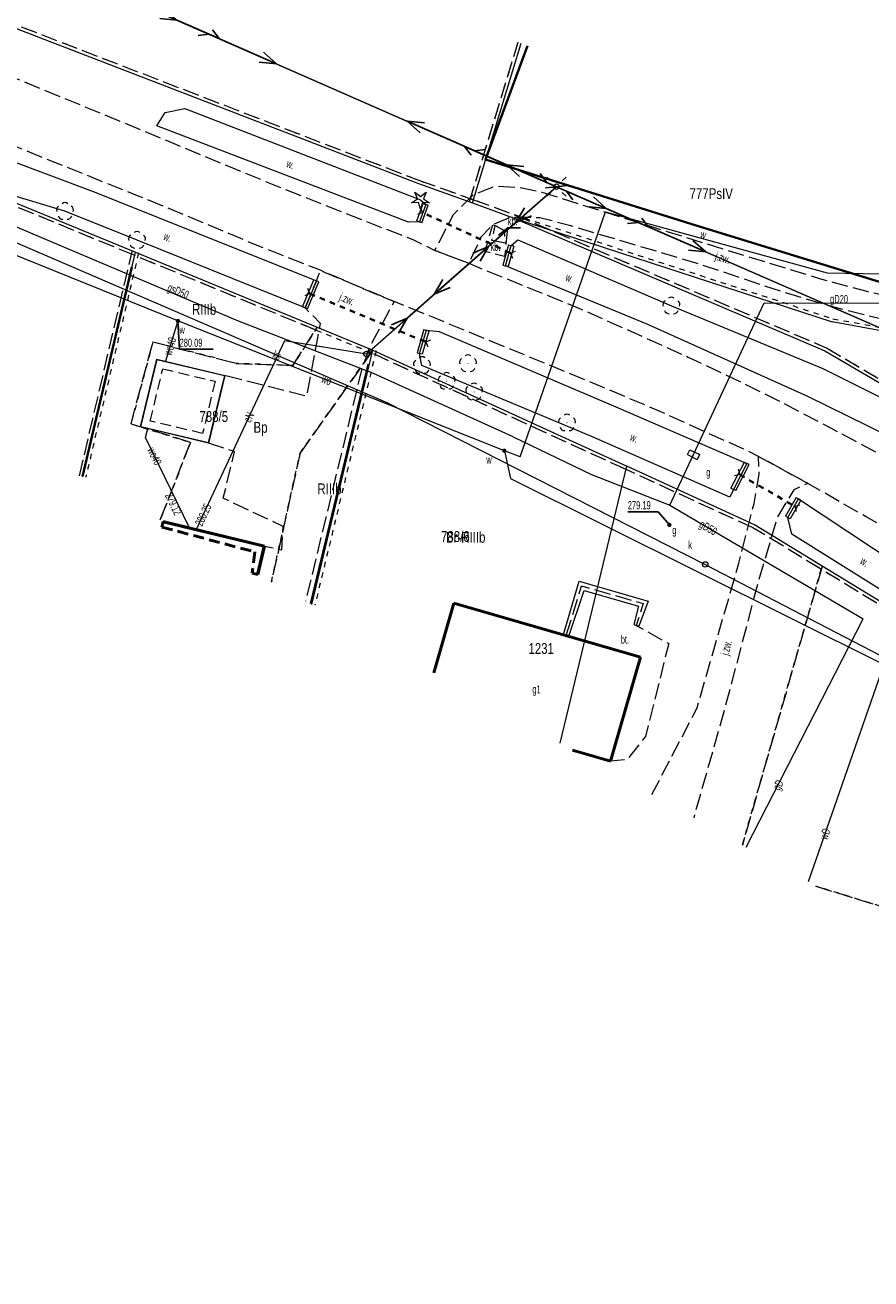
# Model space of a CAD drawing. Header units: metres. Extents: x 7428509 to 7430603, y 5527625 to 5529161.
# Tile 17 of 26: x 7430414 to 7430492, y 5527626 to 5527742. Entities that reach past the tile are written whole.
import ezdxf
from ezdxf.enums import TextEntityAlignment as Align

# ---------------------------------------------------------------- set-up
doc = ezdxf.new("R2010")
doc.units = ezdxf.units.M
for name, pattern in [('0.5_0.5', [1, 0.5, -0.5]), ('1.5_0.5', [2, 1.5, -0.5]), ('219-500', [0]), ('egkk-500', [2, 1.5, -0.5]), ('egug-500', [1, 0.5, -0.5]), ('otbb_500', [1.5, 1, -0.5]), ('otkz_500', [1, 0.5, -0.5]), ('suep_nn_500', [0]), ('sutp_500', [0])]:
    doc.linetypes.add(name, pattern=pattern)
doc.layers.get('0').update_dxf_attribs({"color": 2, "lineweight": 5})
doc.styles.get("Standard").update_dxf_attribs({"font": 'Working1250', "width": 0.75})
doc.linetypes.add('902-500', pattern='A,3.75,0,[1,ksztalty.shx,S=0.5,R=0,X=0,Y=0],3.75', length=7.5)
doc.linetypes.add('otdn_500', pattern='A,5,0,[21,ksztalty.shx,S=0.5,R=0,X=-1,Y=0]', length=5)
doc.linetypes.add('otdn_500_short', pattern='A,2.5,0,[21,ksztalty.shx,S=0.5,R=0,X=-1,Y=0],0.5', length=3)

# ---------------------------------------------------------------- blocks, each defined once
blk = doc.blocks.new('OP021')
at = {"linetype": 'Continuous', "lineweight": 13}
h = blk.add_hatch(color=0, dxfattribs=at)
edge = h.paths.add_edge_path()
edge.add_arc((0, 0), 0.05, 0, 360)
at = {"color": 0, "linetype": 'Continuous', "lineweight": 13}
for centre, start, end in [((-0.38, 0.124), 121.308, 202.548), ((0, 0.4), 49.272, 130.728), ((0.38, 0.124), 337.452, 58.692), ((-0.235, -0.324), 193.221, 274.871), ((0.235, -0.324), 265.129, 346.779)]:
    blk.add_arc(centre, 0.4, start, end, dxfattribs=at)
blk = doc.blocks.new('PW01')
at = {"linetype": 'Continuous', "lineweight": 13}
h = blk.add_hatch(color=0, dxfattribs=at)
edge = h.paths.add_edge_path()
edge.add_arc((0, 0), 0.045, 0, 360)
blk = doc.blocks.new('US25')
at = {"linetype": 'Continuous', "lineweight": 0}
h = blk.add_hatch(color=0, dxfattribs=at)
edge = h.paths.add_edge_path()
edge.add_arc((0, 0), 0.2, 0, 360)
blk = doc.blocks.new('US15')
at = {"color": 0, "linetype": 'Continuous', "lineweight": 13}
blk.add_circle((0, 0), 0.25, dxfattribs=at)
blk = doc.blocks.new('OP011')
at = {"linetype": 'Continuous', "lineweight": 13}
h = blk.add_hatch(color=0, dxfattribs=at)
edge = h.paths.add_edge_path()
edge.add_arc((0, 0), 0.05, 0, 360)
at = {"color": 0, "linetype": 'Continuous', "lineweight": 13}
for p, q in [((-0.828, -0.268), (-0.283, 0.093)), ((-0.283, 0.093), (-0.512, 0.706)), ((-0.512, 0.706), (0, 0.299)), ((0, 0.299), (0.512, 0.706)), ((0.512, 0.706), (0.283, 0.093)), ((0.283, 0.093), (0.828, -0.268)), ((-0.175, -0.24), (-0.828, -0.268)), ((0, -0.87), (-0.175, -0.24)), ((0.175, -0.24), (0, -0.87)), ((0.828, -0.268), (0.175, -0.24))]:
    blk.add_line(p, q, dxfattribs=at)
blk = doc.blocks.new('SM01')
at = {"color": 0, "linetype": 'Continuous', "lineweight": 13}
for p, q in [((-0.53, 0.531), (-0.883, 0.884)), ((0.531, 0.531), (0.884, 0.884)), ((-0.53, -0.53), (-0.883, -0.883)), ((0.531, -0.53), (0.884, -0.883))]:
    blk.add_line(p, q, dxfattribs=at)
blk.add_circle((0, 0), 0.25, dxfattribs=at)
blk = doc.blocks.new('US20')
at = {"color": 0, "linetype": 'Continuous', "lineweight": 13}
for p, q in [((-0.5, -0.25), (-0.5, 0.25)), ((-0.5, 0.25), (0.5, 0.25)), ((0.5, -0.25), (0.5, 0.25)), ((-0.5, -0.25), (0.5, -0.25))]:
    blk.add_line(p, q, dxfattribs=at)
blk = doc.blocks.new('SUEP1')
at = {"color": 0, "linetype": 'Continuous'}
for p, q in [((0, 0), (5, 0)), ((5, 0), (3.5, 0.5)), ((5, 0), (3.5, -0.5)), ((5, 0), (15, 0)), ((15, 0), (13.5, 0.5)), ((15, 0), (13.5, -0.5))]:
    blk.add_line(p, q, dxfattribs=at)
blk = doc.blocks.new('IB05')
at = {"color": 0, "linetype": 'Continuous', "lineweight": 13}
for q in [(0.354, 0.354), (0.354, -0.354)]:
    blk.add_line((0, 0), q, dxfattribs=at)
blk = doc.blocks.new('SUTP')
at = {"color": 0, "linetype": 'Continuous'}
for p, q in [((0, 0), (0.866, 0.5)), ((0, 0), (9.232, 0)), ((1.866, -0.5), (1, 0)), ((7.366, -0.5), (8.232, 0)), ((9.232, 0), (8.366, 0.5))]:
    blk.add_line(p, q, dxfattribs=at)

msp = doc.modelspace()

# ---------------------------------------------------------------- linework, layer by layer
at = {"layer": '217-Granica konturu po granicy działki', "color": 3, "linetype": '1.5_0.5', "lineweight": 18}
for p, q in [((7430389.038, 5527750.7599), (7430449.988, 5527727.2199)), ((7430454.5732, 5527725.2676), (7430459.0632, 5527739.9626)), ((7430459.0632, 5527739.9626), (7430459.0632, 5527739.9626)), ((7430459.0632, 5527739.9626), (7430459.0632, 5527739.9626)), ((7430423.6957, 5527720.3425), (7430401.8157, 5527729.3525)), ((7430449.9799, 5527727.2229), (7430449.9799, 5527727.2229)), ((7430449.9799, 5527727.2229), (7430449.9799, 5527727.2229)), ((7430449.9799, 5527727.2229), (7430454.9599, 5527725.4629)), ((7430449.988, 5527727.2199), (7430449.988, 5527727.2199)), ((7430449.988, 5527727.2199), (7430449.988, 5527727.2199)), ((7430454.5732, 5527725.2676), (7430454.5732, 5527725.2676)), ((7430454.5732, 5527725.2676), (7430454.5732, 5527725.2676)), ((7430454.9599, 5527725.4629), (7430454.9599, 5527725.4629)), ((7430454.9599, 5527725.4629), (7430454.9599, 5527725.4629)), ((7430454.9638, 5527725.4614), (7430454.9638, 5527725.4614)), ((7430454.9638, 5527725.4614), (7430454.9638, 5527725.4614)), ((7430454.9638, 5527725.4614), (7430458.7038, 5527724.0814)), ((7430458.7038, 5527724.0814), (7430458.7038, 5527724.0814)), ((7430458.7038, 5527724.0814), (7430458.7038, 5527724.0814)), ((7430458.7179, 5527724.076), (7430458.7179, 5527724.076)), ((7430458.7179, 5527724.076), (7430458.7179, 5527724.076)), ((7430458.7179, 5527724.076), (7430487.4179, 5527711.826)), ((7430418.6531, 5527700.0277), (7430423.5181, 5527720.6887)), ((7430423.5181, 5527720.6887), (7430423.5181, 5527720.6887)), ((7430423.5181, 5527720.6887), (7430423.5181, 5527720.6887)), ((7430423.6957, 5527720.3425), (7430423.6957, 5527720.3425)), ((7430423.6957, 5527720.3425), (7430423.6957, 5527720.3425)), ((7430440.4457, 5527713.4425), (7430423.6957, 5527720.3425)), ((7430423.6957, 5527720.3425), (7430423.6957, 5527720.3425)), ((7430423.6957, 5527720.3425), (7430423.6957, 5527720.3425)), ((7430440.4457, 5527713.4425), (7430440.4457, 5527713.4425)), ((7430440.4457, 5527713.4425), (7430440.4457, 5527713.4425)), ((7430468.9452, 5527700.6273), (7430445.5652, 5527711.3373)), ((7430445.5652, 5527711.3373), (7430445.5652, 5527711.3373)), ((7430445.5652, 5527711.3373), (7430445.5652, 5527711.3373)), ((7430487.4179, 5527711.826), (7430487.4179, 5527711.826)), ((7430487.4179, 5527711.826), (7430487.4179, 5527711.826)), ((7430487.4512, 5527711.8092), (7430487.4512, 5527711.8092)), ((7430487.4512, 5527711.8092), (7430487.4512, 5527711.8092)), ((7430487.4512, 5527711.8092), (7430530.8412, 5527686.4692)), ((7430418.6531, 5527700.0277), (7430418.6531, 5527700.0277)), ((7430418.6531, 5527700.0277), (7430418.6531, 5527700.0277)), ((7430480.7149, 5527695.2273), (7430468.9449, 5527700.6273)), ((7430468.9449, 5527700.6273), (7430468.9449, 5527700.6273)), ((7430468.9449, 5527700.6273), (7430468.9449, 5527700.6273)), ((7430468.9452, 5527700.6273), (7430468.9452, 5527700.6273)), ((7430468.9452, 5527700.6273), (7430468.9452, 5527700.6273)), ((7430486.904, 5527691.4538), (7430480.684, 5527695.2438)), ((7430480.684, 5527695.2438), (7430480.684, 5527695.2438)), ((7430480.684, 5527695.2438), (7430480.684, 5527695.2438)), ((7430480.7149, 5527695.2273), (7430480.7149, 5527695.2273)), ((7430480.7149, 5527695.2273), (7430480.7149, 5527695.2273)), ((7430493.8037, 5527687.2438), (7430486.9037, 5527691.4538)), ((7430486.9037, 5527691.4538), (7430486.9037, 5527691.4538)), ((7430486.9037, 5527691.4538), (7430486.9037, 5527691.4538)), ((7430486.904, 5527691.4538), (7430486.904, 5527691.4538)), ((7430486.904, 5527691.4538), (7430486.904, 5527691.4538))]:
    msp.add_line(p, q, dxfattribs=at)
at = {"layer": '217-kontur klasyfikacyjny', "color": 92, "linetype": 'egkk-500', "lineweight": 18, "flags": 128}
for points in [[(7430438.32, 5527710.19), (7430440.56, 5527713.72)], [(7430423.41, 5527704.81), (7430425.43, 5527712.36)], [(7430425.43, 5527712.36), (7430433.09, 5527710.38)], [(7430445.69, 5527711.61), (7430438.98, 5527702.12)], [(7430433.09, 5527710.38), (7430438.32, 5527710.19)], [(7430428.9, 5527703.1), (7430423.41, 5527704.81)], [(7430426.084, 5527695.971), (7430428.9, 5527703.1)], [(7430438.98, 5527702.12), (7430436.337, 5527690.243)], [(7430487.06, 5527691.71), (7430479.711, 5527666.011)], [(7430486.484, 5527662.227), (7430498.15, 5527658.6)]]:
    msp.add_lwpolyline(points, dxfattribs=at)
at = {"layer": '218-Granica użytku po granicy działki', "color": 3, "linetype": '0.5_0.5', "lineweight": 18}
for p, q in [((7430389.038, 5527750.7599), (7430449.988, 5527727.2199)), ((7430454.5732, 5527725.2676), (7430459.0632, 5527739.9626)), ((7430459.0632, 5527739.9626), (7430459.0632, 5527739.9626)), ((7430459.0632, 5527739.9626), (7430459.0632, 5527739.9626)), ((7430423.6957, 5527720.3425), (7430401.8157, 5527729.3525)), ((7430449.9799, 5527727.2229), (7430449.9799, 5527727.2229)), ((7430449.9799, 5527727.2229), (7430449.9799, 5527727.2229)), ((7430449.9799, 5527727.2229), (7430454.9599, 5527725.4629)), ((7430449.988, 5527727.2199), (7430449.988, 5527727.2199)), ((7430449.988, 5527727.2199), (7430449.988, 5527727.2199)), ((7430454.5732, 5527725.2676), (7430454.5732, 5527725.2676)), ((7430454.5732, 5527725.2676), (7430454.5732, 5527725.2676)), ((7430454.9599, 5527725.4629), (7430454.9599, 5527725.4629)), ((7430454.9599, 5527725.4629), (7430454.9599, 5527725.4629)), ((7430454.9638, 5527725.4614), (7430454.9638, 5527725.4614)), ((7430454.9638, 5527725.4614), (7430454.9638, 5527725.4614)), ((7430454.9638, 5527725.4614), (7430458.7038, 5527724.0814)), ((7430458.6933, 5527724.0853), (7430458.6933, 5527724.0853)), ((7430458.6933, 5527724.0853), (7430458.6933, 5527724.0853)), ((7430458.6933, 5527724.0853), (7430488.0733, 5527714.4853)), ((7430458.7038, 5527724.0814), (7430458.7038, 5527724.0814)), ((7430458.7038, 5527724.0814), (7430458.7038, 5527724.0814)), ((7430458.7179, 5527724.076), (7430458.7179, 5527724.076)), ((7430458.7179, 5527724.076), (7430458.7179, 5527724.076)), ((7430458.7179, 5527724.076), (7430487.4179, 5527711.826)), ((7430424.1019, 5527720.5513), (7430419.2369, 5527699.8903)), ((7430424.1019, 5527720.5513), (7430424.1019, 5527720.5513)), ((7430424.1019, 5527720.5513), (7430424.1019, 5527720.5513)), ((7430440.4457, 5527713.4425), (7430423.6957, 5527720.3425)), ((7430423.6957, 5527720.3425), (7430423.6957, 5527720.3425)), ((7430423.6957, 5527720.3425), (7430423.6957, 5527720.3425)), ((7430423.6957, 5527720.3425), (7430423.6957, 5527720.3425)), ((7430423.6957, 5527720.3425), (7430423.6957, 5527720.3425)), ((7430440.4457, 5527713.4425), (7430440.4457, 5527713.4425)), ((7430440.4457, 5527713.4425), (7430440.4457, 5527713.4425)), ((7430445.576, 5527711.3325), (7430440.446, 5527713.4425)), ((7430440.446, 5527713.4425), (7430440.446, 5527713.4425)), ((7430440.446, 5527713.4425), (7430440.446, 5527713.4425)), ((7430488.0337, 5527714.4952), (7430488.0337, 5527714.4952)), ((7430488.0337, 5527714.4952), (7430488.0337, 5527714.4952)), ((7430488.0337, 5527714.4952), (7430496.0437, 5527713.0352)), ((7430488.0733, 5527714.4853), (7430488.0733, 5527714.4853)), ((7430488.0733, 5527714.4853), (7430488.0733, 5527714.4853)), ((7430445.9816, 5527711.5398), (7430440.3426, 5527688.0978)), ((7430468.9452, 5527700.6273), (7430445.5652, 5527711.3373)), ((7430445.5652, 5527711.3373), (7430445.5652, 5527711.3373)), ((7430445.5652, 5527711.3373), (7430445.5652, 5527711.3373)), ((7430445.576, 5527711.3325), (7430445.576, 5527711.3325)), ((7430445.576, 5527711.3325), (7430445.576, 5527711.3325)), ((7430445.9816, 5527711.5398), (7430445.9816, 5527711.5398)), ((7430445.9816, 5527711.5398), (7430445.9816, 5527711.5398)), ((7430487.4179, 5527711.826), (7430487.4179, 5527711.826)), ((7430487.4179, 5527711.826), (7430487.4179, 5527711.826)), ((7430487.4512, 5527711.8092), (7430487.4512, 5527711.8092)), ((7430487.4512, 5527711.8092), (7430487.4512, 5527711.8092)), ((7430487.4512, 5527711.8092), (7430530.8412, 5527686.4692)), ((7430419.2369, 5527699.8903), (7430419.2369, 5527699.8903)), ((7430419.2369, 5527699.8903), (7430419.2369, 5527699.8903)), ((7430480.7149, 5527695.2273), (7430468.9449, 5527700.6273)), ((7430468.9449, 5527700.6273), (7430468.9449, 5527700.6273)), ((7430468.9449, 5527700.6273), (7430468.9449, 5527700.6273)), ((7430468.9452, 5527700.6273), (7430468.9452, 5527700.6273)), ((7430468.9452, 5527700.6273), (7430468.9452, 5527700.6273)), ((7430486.904, 5527691.4538), (7430480.684, 5527695.2438)), ((7430480.684, 5527695.2438), (7430480.684, 5527695.2438)), ((7430480.684, 5527695.2438), (7430480.684, 5527695.2438)), ((7430480.7149, 5527695.2273), (7430480.7149, 5527695.2273)), ((7430480.7149, 5527695.2273), (7430480.7149, 5527695.2273)), ((7430493.8037, 5527687.2438), (7430486.9037, 5527691.4538)), ((7430486.9037, 5527691.4538), (7430486.9037, 5527691.4538)), ((7430486.9037, 5527691.4538), (7430486.9037, 5527691.4538)), ((7430486.904, 5527691.4538), (7430486.904, 5527691.4538)), ((7430486.904, 5527691.4538), (7430486.904, 5527691.4538)), ((7430440.3426, 5527688.0978), (7430440.3426, 5527688.0978)), ((7430440.3426, 5527688.0978), (7430440.3426, 5527688.0978))]:
    msp.add_line(p, q, dxfattribs=at)
at = {"layer": '218-kontur użytku gruntowego', "color": 3, "linetype": 'egug-500', "lineweight": 18, "flags": 128}
for points in [[(7430440.56, 5527713.72), (7430438.32, 5527710.19)], [(7430425.43, 5527712.36), (7430423.41, 5527704.81)], [(7430433.09, 5527710.38), (7430425.43, 5527712.36)], [(7430438.98, 5527702.12), (7430445.69, 5527711.61)], [(7430438.32, 5527710.19), (7430433.09, 5527710.38)], [(7430423.41, 5527704.81), (7430428.9, 5527703.1)], [(7430428.9, 5527703.1), (7430426.084, 5527695.971)], [(7430436.337, 5527690.243), (7430438.98, 5527702.12)], [(7430479.711, 5527666.011), (7430487.06, 5527691.71)], [(7430498.15, 5527658.6), (7430486.484, 5527662.227)]]:
    msp.add_lwpolyline(points, dxfattribs=at)
at = {"layer": '219-działka ewidencyjna', "color": 7, "linetype": '219-500', "lineweight": 18, "flags": 128}
for points in [[(7430388.93, 5527750.48), (7430449.88, 5527726.94)], [(7430454.86, 5527725.18), (7430459.35, 5527739.875)], [(7430401.93, 5527729.63), (7430423.81, 5527720.62)], [(7430449.88, 5527726.94), (7430454.86, 5527725.18)], [(7430454.86, 5527725.18), (7430458.6, 5527723.8)], [(7430458.6, 5527723.8), (7430487.3, 5527711.55)], [(7430458.6, 5527723.8), (7430487.98, 5527714.2)], [(7430418.945, 5527699.959), (7430423.81, 5527720.62)], [(7430423.81, 5527720.62), (7430445.69, 5527711.61)], [(7430495.99, 5527712.74), (7430487.98, 5527714.2)], [(7430440.051, 5527688.168), (7430445.69, 5527711.61)], [(7430445.69, 5527711.61), (7430469.07, 5527700.9)], [(7430487.3, 5527711.55), (7430530.69, 5527686.21)], [(7430462.931, 5527675.386), (7430469.07, 5527700.9)], [(7430480.84, 5527695.5), (7430469.07, 5527700.9)], [(7430487.06, 5527691.71), (7430480.84, 5527695.5)], [(7430493.96, 5527687.5), (7430487.06, 5527691.71)]]:
    msp.add_lwpolyline(points, dxfattribs=at)
at = {"layer": '312-budynek ewidencyjny', "color": 7, "linetype": 'CONTINUOUS', "lineweight": 50, "flags": 128}
for points in [[(7430451.285, 5527681.891), (7430453.15, 5527688.31)], [(7430453.15, 5527688.31), (7430470.34, 5527683.31)], [(7430470.34, 5527683.31), (7430467.58, 5527673.73)], [(7430467.58, 5527673.73), (7430464.061, 5527674.754)]]:
    msp.add_lwpolyline(points, dxfattribs=at)
at = {"layer": 'budynek w budowie', "color": 0, "linetype": 'CONTINUOUS', "lineweight": 18}
for p, q in [((7430424.29, 5527704.53), (7430425.79, 5527710.77)), ((7430424.3069, 5527704.54037), (7430425.80035, 5527710.75314)), ((7430424.3238, 5527704.55075), (7430425.81069, 5527710.73629)), ((7430425.79, 5527710.77), (7430432.04, 5527709.28)), ((7430425.80035, 5527710.75314), (7430432.02313, 5527709.26963)), ((7430425.81069, 5527710.73629), (7430432.00626, 5527709.25925)), ((7430432.00626, 5527709.25925), (7430430.52925, 5527703.07371)), ((7430432.02313, 5527709.26963), (7430430.53963, 5527703.05686)), ((7430432.04, 5527709.28), (7430430.55, 5527703.04)), ((7430430.55, 5527703.04), (7430424.29, 5527704.53)), ((7430430.53963, 5527703.05686), (7430424.3069, 5527704.54037)), ((7430430.52925, 5527703.07371), (7430424.3238, 5527704.55075))]:
    msp.add_line(p, q, dxfattribs=at)
at = {"layer": 'budynek w budowie', "color": 0, "linetype": 'otbb_500', "lineweight": 18}
for p, q in [((7430425.17835, 5527705.07538), (7430426.33317, 5527709.88506)), ((7430426.33317, 5527709.88506), (7430431.15312, 5527708.73462)), ((7430431.15312, 5527708.73462), (7430430.00537, 5527703.92494)), ((7430430.00537, 5527703.92494), (7430425.17835, 5527705.07538))]:
    msp.add_line(p, q, dxfattribs=at)
at = {"layer": 'budynek w budowie', "color": 0, "linetype": 'otbb_500', "lineweight": 50}
for p, q in [((7430426.25232, 5527695.30356), (7430426.31316, 5527695.55628)), ((7430426.25232, 5527695.30356), (7430434.82359, 5527693.01757)), ((7430434.82359, 5527693.01757), (7430434.57656, 5527691.06516)), ((7430434.57656, 5527691.06516), (7430434.82928, 5527691.00458))]:
    msp.add_line(p, q, dxfattribs=at)
at = {"layer": 'budynek w budowie', "color": 0, "linetype": 'CONTINUOUS', "lineweight": 50}
for p, q in [((7430426.374, 5527695.809), (7430426.31316, 5527695.55628)), ((7430426.36932, 5527695.78956), (7430435.67623, 5527693.53934)), ((7430426.37166, 5527695.79928), (7430435.69312, 5527693.54967)), ((7430426.374, 5527695.809), (7430435.71, 5527693.56)), ((7430435.67623, 5527693.53934), (7430435.06256, 5527690.94866)), ((7430435.69312, 5527693.54967), (7430435.07228, 5527690.94633)), ((7430435.71, 5527693.56), (7430435.082, 5527690.944)), ((7430435.082, 5527690.944), (7430434.82928, 5527691.00458))]:
    msp.add_line(p, q, dxfattribs=at)
at = {"layer": 'jezdnia', "color": 7, "linetype": '1.5_0.5', "lineweight": 18, "flags": 128}
for points in [[(7430218.72, 5527774.18), (7430227.31, 5527774.43), (7430231.28, 5527774.78), (7430239.73, 5527775.28), (7430258.88, 5527776.6), (7430265.78, 5527776.94), (7430272.99, 5527777.08), (7430275.65, 5527777.09), (7430279.78, 5527777.08), (7430287.68, 5527776.81), (7430300.49, 5527775.58), (7430307.06, 5527774.6), (7430313.64, 5527773.32), (7430319.73, 5527772.11), (7430324.82, 5527770.64), (7430333.05, 5527768.08), (7430338.5, 5527766), (7430343.67, 5527764.03), (7430352.21, 5527760.93), (7430363.19, 5527756.51), (7430374.78, 5527752.04), (7430383.71, 5527748.4), (7430391.19, 5527745.47), (7430398.82, 5527742.26), (7430405.67, 5527739.56), (7430416.91, 5527734.95), (7430426.65, 5527730.94), (7430433.43, 5527728.12), (7430437.36, 5527726.5), (7430449.37, 5527721.78), (7430451.39, 5527720.79), (7430454.51, 5527719.6), (7430464.72, 5527715.44), (7430474.73, 5527710.97), (7430482.04, 5527707.47), (7430487.88, 5527704.42), (7430493.78, 5527701.27), (7430498.17, 5527698.65), (7430504.13, 5527695.31), (7430510.77, 5527690.85), (7430521, 5527683.91), (7430532.55, 5527676.34), (7430544.06, 5527668.43), (7430549.96, 5527664.51), (7430559.13, 5527658.16), (7430571.4, 5527649.51), (7430569.45, 5527643.86), (7430555.54, 5527653.3), (7430546.8, 5527659.2), (7430540.11, 5527663.7), (7430529.1, 5527671.25), (7430517.8, 5527679.08), (7430507.45, 5527686.02), (7430501.43, 5527689.95), (7430495.41, 5527693.93), (7430491.1, 5527696.25), (7430485.74, 5527699.33), (7430481.21, 5527701.81), (7430480.13, 5527702.35), (7430471.61, 5527706.18), (7430463.58, 5527709.54), (7430451.04, 5527714.69), (7430447.64, 5527716.07), (7430440.85, 5527718.96), (7430435.02, 5527721.25), (7430430.87, 5527722.99), (7430424.16, 5527725.77), (7430414.42, 5527729.68), (7430403.46, 5527734.19), (7430396.47, 5527737.08), (7430389.75, 5527739.82), (7430382.09, 5527742.69), (7430372.75, 5527746.43), (7430361.16, 5527750.96), (7430349.66, 5527755.38), (7430341.86, 5527758.43), (7430336.34, 5527760.63), (7430331.23, 5527762.31), (7430323.1, 5527764.98), (7430318.31, 5527766.28), (7430312.85, 5527767.47), (7430304.15, 5527769.03), (7430300.25, 5527769.55), (7430287.26, 5527770.83), (7430280.45, 5527771.04), (7430275.3, 5527771.07), (7430273.11, 5527771.05), (7430266.58, 5527770.97), (7430259.14, 5527770.67), (7430239.76, 5527769.43), (7430231.81, 5527768.91), (7430225.21, 5527768.56), (7430224.52, 5527768.48), (7430218.39, 5527768.43), (7430214.4, 5527768.28), (7430211.27, 5527768.15), (7430207.41, 5527768.07), (7430204.52, 5527768.02), (7430196.23, 5527768.43), (7430185.83, 5527769.19), (7430181.8, 5527769.85), (7430178.28, 5527770.29), (7430167.45, 5527772.79), (7430160.97, 5527774.51), (7430155.15, 5527776.42), (7430154.1, 5527776.75), (7430150.29, 5527778.22), (7430145.6, 5527780.1), (7430143.71, 5527781.18), (7430137.72, 5527783.81), (7430131.73, 5527786.81), (7430128.38, 5527788.35), (7430125.36, 5527789.94), (7430115.89, 5527795.58), (7430115.01, 5527796.13), (7430107.57, 5527800.55), (7430108.51, 5527808.26), (7430117.7, 5527801.33), (7430128.09, 5527795.14), (7430131.32, 5527793.39), (7430137.58, 5527790.41), (7430141.49, 5527788.64), (7430146.14, 5527786.64), (7430154.15, 5527783.23), (7430157.61, 5527782.02), (7430159.64, 5527781.2), (7430165.62, 5527779.38), (7430170.12, 5527778.22), (7430179.29, 5527776.08), (7430182.34, 5527775.63), (7430186.25, 5527774.99), (7430196.42, 5527774.2), (7430204.17, 5527774), (7430212.15, 5527774.03)], [(7430498.8, 5527713.56), (7430493.07, 5527714.33), (7430487.83, 5527715.64), (7430483.31, 5527717), (7430475.46, 5527719.62), (7430463.78, 5527723.08), (7430461.07, 5527723.8), (7430458.39, 5527723.84), (7430456.73, 5527723.14), (7430455.64, 5527722), (7430454.51, 5527719.6), (7430451.39, 5527720.79), (7430453.11, 5527724.1), (7430454.99, 5527725.96), (7430456.98, 5527726.72), (7430459.1, 5527726.61), (7430461.23, 5527726.16), (7430476, 5527721.53), (7430486.92, 5527718.17), (7430491.17, 5527717.02), (7430494.99, 5527716.24), (7430495.52, 5527716.91), (7430498.41, 5527717.4), (7430498.48, 5527716.39)]]:
    msp.add_lwpolyline(points, close=True, dxfattribs=at)
for points in [[(7430439.44, 5527715.49), (7430440.49, 5527717.98), (7430440.85, 5527718.96), (7430447.64, 5527716.07), (7430445.38, 5527711.87), (7430444.66, 5527709.87), (7430439.488, 5527688.483)], [(7430435.083, 5527690.943), (7430435.71, 5527693.56), (7430437.29, 5527693.21), (7430437.41, 5527695.36), (7430431.91, 5527697.97), (7430432.94, 5527702.26), (7430430.55, 5527703.04), (7430432.04, 5527709.28), (7430439.62, 5527707.39), (7430440.86, 5527714.07), (7430439.44, 5527715.49)], [(7430471.376, 5527670.667), (7430475.54, 5527678.64), (7430479.39, 5527691.99), (7430480.79, 5527697.47), (7430481.25, 5527700.18), (7430481.21, 5527701.81)], [(7430481.21, 5527701.81), (7430485.74, 5527699.33), (7430484.45, 5527698.74), (7430482.93, 5527696.21), (7430481.21, 5527690.41), (7430478.05, 5527678.43), (7430475.227, 5527668.516)]]:
    msp.add_lwpolyline(points, dxfattribs=at)
at = {"layer": 'obszar utwardzony', "color": 7, "linetype": '1.5_0.5', "lineweight": 18, "flags": 128}
for points in [[(7430457.78, 5527722.63), (7430458.06, 5527722.55), (7430457.82, 5527720.24), (7430456, 5527720.69), (7430456.73, 5527723.14), (7430456.96, 5527723.09)], [(7430456.96, 5527723.09), (7430457.78, 5527722.63), (7430457.86, 5527721.46), (7430456.64, 5527721.7)], [(7430463.49, 5527685.33), (7430464.91, 5527689.88), (7430470.59, 5527688.25), (7430469.94, 5527686.24), (7430472.93, 5527684.57), (7430470.78, 5527676.02), (7430469.12, 5527673.88), (7430467.58, 5527673.73), (7430470.34, 5527683.31)]]:
    msp.add_lwpolyline(points, close=True, dxfattribs=at)
at = {"layer": 'obszar utwardzony-Atr17', "color": 7, "flags": 128}
msp.add_lwpolyline([(7430457.24, 5527722.18), (7430458.11, 5527722.87), (7430459.286, 5527722.87)], dxfattribs=at)
at = {"layer": 'ogrodzenie trwałe', "color": 7, "linetype": '902-500', "lineweight": 35, "flags": 128}
for points in [[(7430459.937, 5527739.646), (7430456.07, 5527729.16), (7430475.47, 5527723.07), (7430495.52, 5527716.91), (7430498.41, 5527717.4), (7430498.42, 5527717.29)], [(7430418.942, 5527699.961), (7430423.5, 5527719.24)], [(7430445.29, 5527710.32), (7430439.958, 5527688.22)]]:
    msp.add_lwpolyline(points, dxfattribs=at)
at = {"layer": 'przepust', "color": 7, "linetype": 'otkz_500', "lineweight": 35, "flags": 128}
for points in [[(7430458.36, 5527720.55), (7430450.25, 5527724.28)], [(7430439.87, 5527716.81), (7430450.55, 5527712.36)], [(7430479.48, 5527700.14), (7430484.53, 5527697.22)]]:
    msp.add_lwpolyline(points, dxfattribs=at)
at = {"layer": 'przewód elektroenergetyczny niskiego napięcia', "color": 1, "linetype": 'suep_nn_500', "lineweight": 18, "flags": 128}
for points in [[(7430423.06, 5527744.01), (7430462.59, 5527726.66)], [(7430462.59, 5527726.66), (7430445.09, 5527711.24)], [(7430462.59, 5527726.66), (7430505.87, 5527707.76)], [(7430505.87, 5527707.76), (7430462.59, 5527726.66)]]:
    msp.add_lwpolyline(points, dxfattribs=at)
at = {"layer": 'przewód elektroenergetyczny podziemny', "color": 1, "linetype": 'CONTINUOUS', "lineweight": 18, "flags": 128}
msp.add_lwpolyline([(7430445.09, 5527711.24), (7430437.54, 5527712.46), (7430429.42, 5527695.08)], dxfattribs=at)
at = {"layer": 'przewód gazowy', "color": 52, "linetype": 'CONTINUOUS', "lineweight": 18, "flags": 128}
for points in [[(7430458.6, 5527703.63), (7430445.74, 5527709.46), (7430433.32, 5527714.28), (7430411.35, 5527723.57), (7430393.62, 5527730.49), (7430380.7, 5527736.28), (7430368.45, 5527740.71), (7430342.31, 5527751.74), (7430320.18, 5527758.87), (7430303.26, 5527763.24), (7430291.5, 5527764.47), (7430283.03, 5527765.82), (7430264.76, 5527765.57), (7430251.54, 5527765.13), (7430240.05, 5527764.29), (7430218.09, 5527762.27), (7430213.07, 5527762.5)], [(7430473.04, 5527697.32), (7430475.22, 5527701.98), (7430481.73, 5527715.95), (7430504.24, 5527715.9), (7430521.34, 5527707.04), (7430520.82, 5527705.96)], [(7430458.6, 5527703.63), (7430465.82, 5527700.14), (7430473.04, 5527697.32), (7430490.84, 5527686.84)], [(7430480.063, 5527665.814), (7430490.84, 5527686.84)]]:
    msp.add_lwpolyline(points, dxfattribs=at)
at = {"layer": 'przewód kanalizacyjny', "color": 34, "linetype": 'CONTINUOUS', "lineweight": 18, "flags": 128}
for points in [[(7430121.67, 5527803.79), (7430139.04, 5527794.84), (7430165.11, 5527784.96), (7430163.8, 5527769.36), (7430182.62, 5527764.59), (7430195.79, 5527763.28), (7430239.84, 5527764.04), (7430282.61, 5527763.44), (7430297.65, 5527760.78), (7430318.83, 5527757.27), (7430358.09, 5527744.23), (7430410.01, 5527722.7), (7430446.96, 5527706.78), (7430476.29, 5527691.86)], [(7430476.29, 5527691.86), (7430500.4, 5527679.34), (7430522.03, 5527667.68), (7430552.53, 5527645.67), (7430563.53, 5527638), (7430580.209, 5527626.051)]]:
    msp.add_lwpolyline(points, dxfattribs=at)
at = {"layer": 'przewód telekomunikacyjny napowietrzny', "color": 30, "linetype": 'sutp_500', "lineweight": 18, "flags": 128}
for points in [[(7430462.59, 5527726.66), (7430423.06, 5527744.01)], [(7430505.87, 5527707.76), (7430462.59, 5527726.66)]]:
    msp.add_lwpolyline(points, dxfattribs=at)
at = {"layer": 'przewód wodociągowy', "color": 5, "linetype": 'CONTINUOUS', "lineweight": 18, "flags": 128}
for points in [[(7430459.26, 5527701.76), (7430457.79, 5527702.34), (7430427.73, 5527714.29), (7430394.98, 5527727.54), (7430357.85, 5527740.67), (7430318.04, 5527751.41), (7430288.62, 5527757.18), (7430235.63, 5527759.65), (7430198.47, 5527758.77), (7430195.01, 5527758.69)], [(7430459.26, 5527701.76), (7430467.1, 5527724.34), (7430487.51, 5527718.71), (7430500.78, 5527718.48), (7430500.77, 5527718.78)], [(7430427.73, 5527714.29), (7430426.58, 5527710.59)], [(7430428.81, 5527695.22), (7430424.74, 5527703.56), (7430424.96, 5527704.38)], [(7430457.79, 5527702.34), (7430458.37, 5527699.77), (7430492.75, 5527682.64), (7430485.786, 5527662.617)]]:
    msp.add_lwpolyline(points, dxfattribs=at)
at = {"layer": 'rzędna-Atr2', "color": 7, "flags": 128}
for points in [[(7430427.73, 5527714.29), (7430427.88, 5527711.68), (7430430.984, 5527711.68)], [(7430472.99, 5527695.51), (7430471.95, 5527696.71), (7430469.16, 5527696.71)]]:
    msp.add_lwpolyline(points, dxfattribs=at)
at = {"layer": 'rów przydrożny (poligon)', "color": 7, "linetype": 'CONTINUOUS', "lineweight": 18, "flags": 128}
for points in [[(7430425.79, 5527732.26), (7430426.55, 5527733.48), (7430428.37, 5527733.85), (7430450.07, 5527725.45), (7430450.55, 5527725.03), (7430449.97, 5527723.42), (7430448.96, 5527723.39)], [(7430440.49, 5527717.98), (7430439.44, 5527715.49), (7430423.97, 5527721.73), (7430417.32, 5527724.39), (7430412.13, 5527725.96), (7430402.61, 5527729.59), (7430402.04, 5527730.65), (7430402.53, 5527732.05), (7430403.08, 5527732.55), (7430420.17, 5527726.13)], [(7430457.89, 5527719.36), (7430458.41, 5527721.25), (7430459.02, 5527721.75), (7430473.18, 5527715.68), (7430487.13, 5527709.92), (7430499.74, 5527703.62), (7430500.67, 5527701.72), (7430499.76, 5527700.4), (7430498.78, 5527700.91), (7430485.73, 5527707.34), (7430471, 5527713.97)], [(7430478.88, 5527698.78), (7430478.57, 5527698.07), (7430465.75, 5527703.69), (7430450.2, 5527710.2), (7430449.99, 5527711.29), (7430450.61, 5527713.43), (7430451.78, 5527713.33), (7430468.06, 5527706.39), (7430480.13, 5527701.17)], [(7430492.55, 5527689.46), (7430484.26, 5527694.66), (7430483.91, 5527696.19), (7430484.87, 5527697.91), (7430494.15, 5527691.78), (7430493.79, 5527691.24), (7430492.93, 5527689.96)]]:
    msp.add_lwpolyline(points, close=True, dxfattribs=at)
at = {"layer": 'ściana oporowa (linia)', "color": 0, "lineweight": 18}
for p, q in [((7430449.73475, 5527723.50475), (7430450.31475, 5527725.11475)), ((7430450.31475, 5527725.11475), (7430450.55, 5527725.03)), ((7430449.73475, 5527723.50475), (7430449.97, 5527723.42)), ((7430458.651, 5527721.18375), (7430458.131, 5527719.29375)), ((7430458.651, 5527721.18375), (7430458.41, 5527721.25)), ((7430458.131, 5527719.29375), (7430457.89, 5527719.36)), ((7430439.20975, 5527715.58725), (7430440.25975, 5527718.07725)), ((7430440.25975, 5527718.07725), (7430440.49, 5527717.98)), ((7430439.20975, 5527715.58725), (7430439.44, 5527715.49)), ((7430450.85025, 5527713.3605), (7430450.23025, 5527711.2205)), ((7430450.85025, 5527713.3605), (7430450.61, 5527713.43)), ((7430450.23025, 5527711.2205), (7430449.99, 5527711.29)), ((7430478.6585, 5527698.89575), (7430479.9085, 5527701.28575)), ((7430479.9085, 5527701.28575), (7430480.13, 5527701.17)), ((7430478.6585, 5527698.89575), (7430478.88, 5527698.78)), ((7430485.08825, 5527697.78825), (7430484.12825, 5527696.06825)), ((7430485.08825, 5527697.78825), (7430484.87, 5527697.91)), ((7430484.12825, 5527696.06825), (7430483.91, 5527696.19)), ((7430463.25125, 5527685.4045), (7430464.67795, 5527690.31085)), ((7430464.67795, 5527690.31085), (7430471.0472, 5527688.49336)), ((7430471.0472, 5527688.49336), (7430470.17775, 5527686.163)), ((7430470.17775, 5527686.163), (7430469.94, 5527686.24)), ((7430463.25125, 5527685.4045), (7430463.49, 5527685.33))]:
    msp.add_line(p, q, dxfattribs=at)
at = {"layer": 'ściana oporowa (linia)', "color": 0, "linetype": 'otdn_500_short', "lineweight": 18}
for p, q in [((7430450.78525, 5527724.94525), (7430450.55, 5527725.03)), ((7430450.20525, 5527723.33525), (7430450.78525, 5527724.94525)), ((7430450.20525, 5527723.33525), (7430449.97, 5527723.42)), ((7430458.169, 5527721.31625), (7430457.649, 5527719.42625)), ((7430458.169, 5527721.31625), (7430458.41, 5527721.25)), ((7430457.649, 5527719.42625), (7430457.89, 5527719.36)), ((7430439.67025, 5527715.39275), (7430440.72025, 5527717.88275)), ((7430440.72025, 5527717.88275), (7430440.49, 5527717.98)), ((7430439.67025, 5527715.39275), (7430439.44, 5527715.49)), ((7430450.36975, 5527713.4995), (7430449.74975, 5527711.3595)), ((7430450.36975, 5527713.4995), (7430450.61, 5527713.43)), ((7430449.74975, 5527711.3595), (7430449.99, 5527711.29)), ((7430479.1015, 5527698.66425), (7430480.3515, 5527701.05425)), ((7430480.3515, 5527701.05425), (7430480.13, 5527701.17)), ((7430479.1015, 5527698.66425), (7430478.88, 5527698.78)), ((7430484.65175, 5527698.03175), (7430483.69175, 5527696.31175)), ((7430484.65175, 5527698.03175), (7430484.87, 5527697.91)), ((7430483.69175, 5527696.31175), (7430483.91, 5527696.19))]:
    msp.add_line(p, q, dxfattribs=at)
at = {"layer": 'ściana oporowa (linia)', "color": 0, "linetype": 'otdn_500', "lineweight": 18}
for p, q in [((7430463.72875, 5527685.2555), (7430465.14205, 5527689.44915)), ((7430465.14205, 5527689.44915), (7430470.1328, 5527688.00664)), ((7430470.1328, 5527688.00664), (7430469.70225, 5527686.317)), ((7430469.70225, 5527686.317), (7430469.94, 5527686.24)), ((7430463.72875, 5527685.2555), (7430463.49, 5527685.33))]:
    msp.add_line(p, q, dxfattribs=at)

# ---------------------------------------------------------------- block references
at = {"layer": 'drzewo iglaste', "color": 94, "linetype": 'CONTINUOUS', "lineweight": 18}
msp.add_blockref('OP011', (7430450.07, 5527725.45), dxfattribs=at)
at = {"layer": 'drzewo liściaste', "color": 94, "linetype": 'CONTINUOUS', "lineweight": 18}
for p in [(7430417.32, 5527724.39), (7430423.97, 5527721.73), (7430473.18, 5527715.68), (7430454.44, 5527710.37), (7430450.2, 5527710.2), (7430452.49, 5527708.75), (7430455.01, 5527707.75), (7430463.56, 5527704.91)]:
    msp.add_blockref('OP021', p, dxfattribs=at)
at = {"layer": 'latarnia', "color": 7, "linetype": 'CONTINUOUS', "lineweight": 18}
msp.add_blockref('SM01', (7430462.59, 5527726.66), dxfattribs=at)
at = {"layer": 'przepust', "color": 7, "linetype": 'CONTINUOUS', "lineweight": 35}
for p, rotation in [((7430450.25, 5527724.28), 515.301), ((7430458.36, 5527720.55), 335.301), ((7430439.87, 5527716.81), 517.38), ((7430450.55, 5527712.36), 337.38), ((7430479.48, 5527700.14), 509.963), ((7430484.53, 5527697.22), 329.963)]:
    msp.add_blockref('IB05', p, dxfattribs=dict(at, rotation=rotation))
at = {"layer": 'przewód elektroenergetyczny niskiego napięcia', "color": 1, "linetype": 'CONTINUOUS', "lineweight": 18}
for p, rotation in [((7430423.06, 5527744.01), 336.303), ((7430462.59, 5527726.66), 156.303), ((7430462.59, 5527726.66), 221.385), ((7430462.59, 5527726.66), 336.41), ((7430445.09, 5527711.24), 41.385)]:
    msp.add_blockref('SUEP1', p, dxfattribs=dict(at, rotation=rotation))
at = {"layer": 'przewód telekomunikacyjny napowietrzny', "color": 30, "linetype": 'CONTINUOUS', "lineweight": 18}
for p, rotation in [((7430423.06, 5527744.01), 336.303), ((7430462.59, 5527726.66), 156.303), ((7430462.59, 5527726.66), 336.41)]:
    msp.add_blockref('SUTP', p, dxfattribs=dict(at, rotation=rotation))
at = {"layer": 'rzędna', "color": 5, "linetype": 'CONTINUOUS', "lineweight": 18}
for p in [(7430427.73, 5527714.29), (7430428.81, 5527695.22)]:
    msp.add_blockref('PW01', p, dxfattribs=at)
at = {"layer": 'rzędna', "color": 1, "linetype": 'CONTINUOUS', "lineweight": 18}
msp.add_blockref('PW01', (7430429.42, 5527695.08), dxfattribs=at)
at = {"layer": 'rzędna', "color": 52, "linetype": 'CONTINUOUS', "lineweight": 18, "rotation": 180}
msp.add_blockref('PW01', (7430472.99, 5527695.51), dxfattribs=at)
at = {"layer": 'studnia kanalizacyjna', "color": 34, "linetype": 'CONTINUOUS', "lineweight": 18}
msp.add_blockref('US15', (7430476.29, 5527691.86), dxfattribs=at)
at = {"layer": 'szafa gazowa lub kontener', "color": 52, "linetype": 'CONTINUOUS', "lineweight": 18, "rotation": -26.171}
msp.add_blockref('US20', (7430475.22, 5527701.98), dxfattribs=at)
at = {"layer": 'słup przewodów napowietrznych', "color": 7, "linetype": 'CONTINUOUS', "lineweight": 18}
msp.add_blockref('US15', (7430445.09, 5527711.24), dxfattribs=at)
at = {"layer": 'zasuwa lub zawór', "color": 5, "linetype": 'CONTINUOUS', "lineweight": 18}
msp.add_blockref('US25', (7430427.73, 5527714.29), dxfattribs=at)
at = {"layer": 'zasuwa lub zawór', "color": 5, "linetype": 'CONTINUOUS', "lineweight": 18, "rotation": -23.72}
msp.add_blockref('US25', (7430457.79, 5527702.34), dxfattribs=at)
at = {"layer": 'zasuwa lub zawór', "color": 52, "linetype": 'CONTINUOUS', "lineweight": 18}
msp.add_blockref('US25', (7430472.99, 5527695.51), dxfattribs=at)

# ---------------------------------------------------------------- texts
at = {"layer": '210-oznaczenie konturu użytku gruntowego', "color": 3, "linetype": 'CONTINUOUS', "lineweight": 18, "width": 0.79}
for s, p in [('PsIV', (7430476.61, 5527725.52)), ('RIIIb', (7430429.03, 5527714.86)), ('Bp', (7430434.69, 5527703.99)), ('RIIIb', (7430440.57, 5527698.33)), ('Br-RIIIb', (7430452.41, 5527693.86))]:
    msp.add_text(s, height=1, dxfattribs=at).set_placement(p)
at = {"layer": '211-numer działki ewidencyjnej', "color": 7, "linetype": 'CONTINUOUS', "lineweight": 18, "width": 0.79}
for s, p in [('777', (7430476.61, 5527725.52)), ('788/5', (7430432.35, 5527704.99)), ('788/6', (7430454.6, 5527693.93))]:
    msp.add_text(s, height=1, dxfattribs=at).set_placement(p, align=Align.RIGHT)
at = {"layer": '312-oznaczenie budynku ewidencyjnego', "color": 7, "linetype": 'CONTINUOUS', "lineweight": 18, "width": 0.79}
msp.add_text('1231', height=1, dxfattribs=at).set_placement((7430460.01, 5527683.62))
at = {"layer": '312-oznaczenie budynku ewidencyjnego-Atr117', "color": 7, "width": 0.667}
msp.add_text('g1', height=0.75, dxfattribs=at).set_placement((7430460.76, 5527680.36), align=Align.MIDDLE_CENTER)
at = {"layer": 'jezdnia-Atr17', "color": 7, "width": 0.667}
for rotation, p in [(341.543, (7430477.15, 5527719.96)), (337.749, (7430442.51, 5527716.22)), (337.749, (7430442.51, 5527716.22)), (75.223, (7430478.42, 5527683.43)), (75.223, (7430478.42, 5527683.43))]:
    msp.add_text('j.zw.', height=0.75, rotation=rotation, dxfattribs=at).set_placement(p)
at = {"layer": 'obszar utwardzony-Atr17', "color": 7, "width": 0.667}
msp.add_text('kb.', height=0.75, dxfattribs=at).set_placement((7430458.11, 5527722.878), align=Align.BOTTOM_LEFT)
for s, p in [('kb.', (7430456.52, 5527720.75)), ('bt.', (7430468.51, 5527684.57))]:
    msp.add_text(s, height=0.75, dxfattribs=at).set_placement(p)
at = {"layer": 'przewód elektroenergetyczny podziemny-Atr1', "color": 1, "width": 0.667}
msp.add_text('eN', height=0.75, rotation=64.957, dxfattribs=at).set_placement((7430434.06, 5527705.02), align=Align.MIDDLE_LEFT)
at = {"layer": 'przewód gazowy-Atr1', "color": 40, "width": 0.667}
for s, rotation, p in [('gsD50', 337.003, (7430426.69, 5527717.09)), ('gD20', -0.178, (7430487.79, 5527715.94))]:
    msp.add_text(s, height=0.75, rotation=rotation, dxfattribs=at).set_placement(p)
for s, rotation, p in [('gD50', -30.488, (7430475.86, 5527695.66)), ('gD', 62.863, (7430482.8, 5527671.15))]:
    msp.add_text(s, height=0.75, rotation=rotation, dxfattribs=at).set_placement(p, align=Align.MIDDLE_LEFT)
at = {"layer": 'przewód kanalizacyjny-Atr1', "color": 34, "width": 0.667}
msp.add_text('ks', height=0.75, rotation=-23.309, dxfattribs=at).set_placement((7430436.54, 5527711.27), align=Align.MIDDLE_LEFT)
at = {"layer": 'przewód wodociągowy-Atr1', "color": 5, "width": 0.667}
msp.add_text('w', height=0.75, rotation=-15.507, dxfattribs=at).set_placement((7430475.77, 5527721.95))
for s, rotation, p in [('wo40', 72.734, (7430426.76, 5527711.17)), ('wo', -21.68, (7430441.02, 5527709.01)), ('wo40', 296.012, (7430425.22, 5527702.58)), ('wD', 70.821, (7430487.16, 5527666.57))]:
    msp.add_text(s, height=0.75, rotation=rotation, dxfattribs=at).set_placement(p, align=Align.MIDDLE_LEFT)
at = {"layer": 'rzędna-Atr2', "color": 5, "width": 0.667}
msp.add_text('280.09', height=0.75, dxfattribs=at).set_placement((7430427.88, 5527711.688), align=Align.BOTTOM_LEFT)
msp.add_text('279.12', height=0.75, rotation=296.012, dxfattribs=at).set_placement((7430427.19, 5527698.55), align=Align.TOP_LEFT)
at = {"layer": 'rzędna-Atr2', "color": 1, "width": 0.667}
msp.add_text('280.25', height=0.75, rotation=64.957, dxfattribs=at).set_placement((7430429.61, 5527695.48), align=Align.MIDDLE_LEFT)
at = {"layer": 'rzędna-Atr2', "color": 52, "width": 0.667}
msp.add_text('279.19', height=0.75, dxfattribs=at).set_placement((7430469.16, 5527696.718), align=Align.BOTTOM_LEFT)
at = {"layer": 'rów przydrożny (poligon)-Atr17', "color": 7, "width": 0.667}
for rotation, p in [(339.052, (7430437.65, 5527728.49)), (338.198, (7430426.33, 5527721.8)), (337.65, (7430463.35, 5527718.04)), (336.328, (7430469.29, 5527703.32)), (327.901, (7430490.48, 5527691.97))]:
    msp.add_text('w.', height=0.75, rotation=rotation, dxfattribs=at).set_placement(p)
at = {"layer": 'studnia kanalizacyjna-Atr17', "color": 34, "width": 0.667}
msp.add_text('k', height=0.75, dxfattribs=at).set_placement((7430474.73, 5527693.29))
at = {"layer": 'szafa gazowa lub kontener-Atr17', "color": 52, "width": 0.667}
msp.add_text('g', height=0.75, dxfattribs=at).set_placement((7430476.38, 5527699.98))
at = {"layer": 'zasuwa lub zawór-Atr17', "color": 5, "width": 0.667}
for p in [(7430427.87, 5527713.11), (7430456.13, 5527701.14)]:
    msp.add_text('w', height=0.75, dxfattribs=at).set_placement(p)
at = {"layer": 'zasuwa lub zawór-Atr17', "color": 52, "width": 0.667}
msp.add_text('g', height=0.75, dxfattribs=at).set_placement((7430473.25, 5527694.65))

doc.saveas('drawing.dxf')
